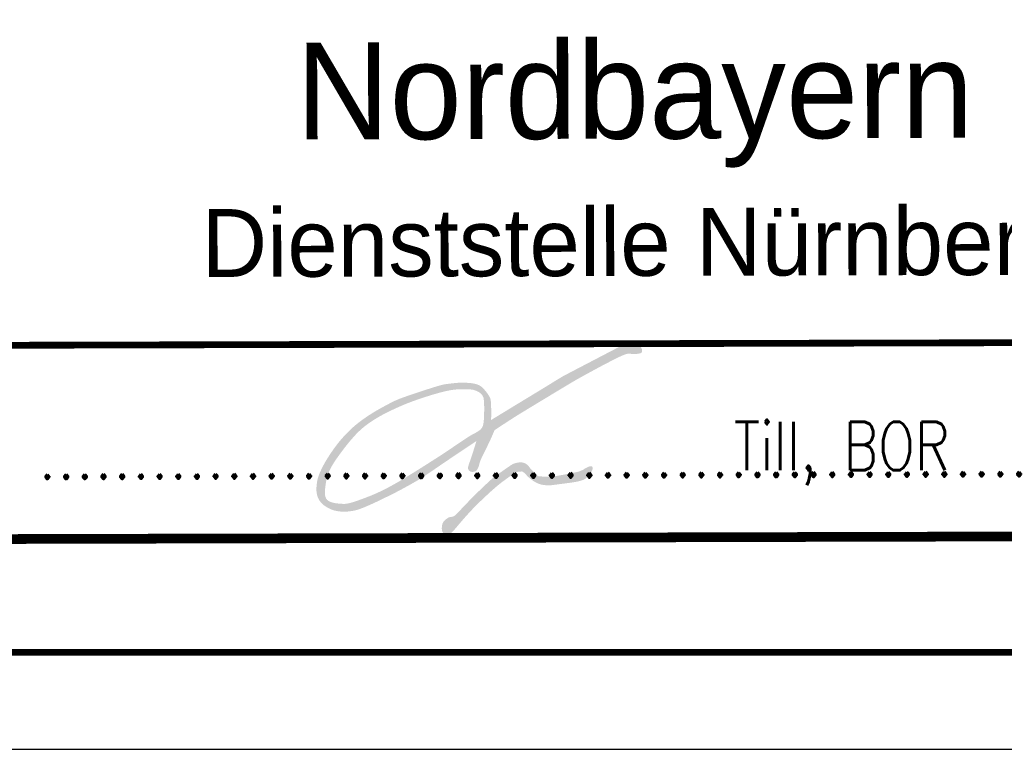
# Model space of a CAD drawing. Extents: x 0 to 1135, y 0 to 420.
# Tile 19 of 48: x 1059 to 1110, y 0 to 38. Entities that reach past the tile are written whole.
import ezdxf
from ezdxf.enums import TextEntityAlignment as Align

# ---------------------------------------------------------------- set-up
doc = ezdxf.new("R2010")
doc.units = 0
doc.header["$LTSCALE"] = 2
doc.header["$MEASUREMENT"] = 0
doc.linetypes.add('AUSGEZOGEN', pattern=[0])
doc.layers.get('0').update_dxf_attribs({"linetype": 'AUSGEZOGEN'})
for name, color, linetype in [('FBR', 8, 'CONTINUOUS'), ('LEGENDE', 7, 'AUSGEZOGEN'), ('RAHMEN', 250, 'AUSGEZOGEN')]:
    doc.layers.add(name, color=color, linetype=linetype)
doc.styles.add('ROMANS', font='romans.shx', dxfattribs={"width": 0.8})
doc.styles.add('UNIR-H', font='unir_h.shx', dxfattribs={"width": 0.8})

msp = doc.modelspace()

# ---------------------------------------------------------------- hatches: boundary and pattern name
h = msp.add_hatch(color=256)
h.paths.add_polyline_path([(1084.401, 17.072, -0.006846), (1084.922, 17.397, -0.000018), (1086.02, 18.064, -0.000316), (1086.082, 18.101, -0.000501), (1086.967, 18.635, -0.000861), (1087.482, 18.944, -0.008165), (1087.884, 19.175, -0.003104), (1088.953, 19.759, -0.004426), (1089.287, 19.934, -0.002781), (1089.821, 20.206, -0.019392), (1090.115, 20.339, -0.029596), (1090.315, 20.407, -0.13925), (1090.55, 20.405, 0.059696), (1090.785, 20.403, 0.02873), (1091.003, 20.44, 0.119727), (1091.051, 20.465, 0.053798), (1091.065, 20.479, 0.035544), (1091.081, 20.503, 0.128445), (1091.095, 20.558, 0.070924), (1091.081, 20.659, 0.119206), (1091.014, 20.775, 0.09628), (1090.879, 20.872, 0.042732), (1090.734, 20.924, 0.04027), (1090.574, 20.952, 0.033258), (1090.329, 20.96, 0.102015), (1090.251, 20.941, 0.008417), (1090.11, 20.871, 0.001234), (1089.156, 20.376, 0.000382), (1087.049, 19.275, 0.012909), (1086.987, 19.24, 0.007407), (1086.356, 18.854, -0.001485), (1085.725, 18.468, -0.000051), (1085.123, 18.102, 0.000004), (1084.521, 17.737, 0.000591), (1084.112, 17.487, 0.000299), (1083.302, 16.992, 0.008834), (1083.314, 17.273, 0.012589), (1083.314, 17.47, 0.006475), (1083.297, 17.906, 0.023909), (1083.285, 18.024, 0.091451), (1083.23, 18.183, 0.042044), (1083.026, 18.484, 0.033675), (1082.848, 18.676, 0.057979), (1082.726, 18.767, 0.061091), (1082.541, 18.846, 0.043751), (1082.265, 18.899, 0.024448), (1081.858, 18.922, 0.025317), (1081.464, 18.905, 0.013308), (1080.953, 18.843, 0.029629), (1080.726, 18.796, 0.008594), (1080.409, 18.703, 0.004036), (1079.739, 18.49, 0.004037), (1079.038, 18.254, 0.006745), (1078.621, 18.104, 0.026618), (1078.247, 17.94, 0.012798), (1077.497, 17.539, 0.017147), (1076.955, 17.205, 0.018327), (1076.471, 16.858, 0.02749), (1076.01, 16.459, 0.025126), (1075.554, 15.971, 0.018257), (1075.242, 15.573, 0.015099), (1074.898, 15.068, 0.022902), (1074.621, 14.587, 0.027053), (1074.429, 14.159, 0.045431), (1074.339, 13.846, 0.038939), (1074.298, 13.468, 0.055393), (1074.321, 13.178, 0.064689), (1074.4, 12.941, 0.075313), (1074.551, 12.719, 0.066141), (1074.786, 12.525, 0.037739), (1075.062, 12.381, 0.050518), (1075.285, 12.311, 0.030877), (1075.564, 12.271, 0.033881), (1075.821, 12.267, 0.029171), (1076.202, 12.311, 0.041347), (1076.464, 12.379, 0.015996), (1076.862, 12.532, 0.011318), (1077.412, 12.78, 0.004061), (1078.172, 13.151, 0.00686), (1078.617, 13.38, 0.008733), (1079.438, 13.836, 0.01577), (1079.879, 14.11, 0.004634), (1080.574, 14.582, -0.000291), (1081.269, 15.054, -0.001843), (1081.704, 15.347, -0.000951), (1082.55, 15.909, -0.002195), (1082.44, 15.552, -0.002693), (1082.347, 15.262, -0.00365), (1082.234, 14.921, 0.019331), (1082.12, 14.58, 0.165584), (1082.125, 14.462, 0.146563), (1082.207, 14.358, 0.113065), (1082.296, 14.321, 0.095964), (1082.41, 14.324, 0.061571), (1082.519, 14.362, 0.1187), (1082.565, 14.401, 0.128989), (1082.7, 14.742, -0.036448), (1082.836, 15.083, -0.002273), (1083.01, 15.438, 0.001472), (1083.184, 15.793, 0.008906), (1083.291, 16.024, 0.00466), (1083.483, 16.47, -0.003828)])
h.paths.add_polyline_path([(1082.838, 16.603, -0.099091), (1082.726, 16.478, -0.048735), (1082.382, 16.27, 0.021738), (1082.038, 16.063, 0.002006), (1081.366, 15.612, -0.009607), (1080.694, 15.161, -0.000617), (1080.273, 14.892, -0.000781), (1079.94, 14.679, -0.001977), (1079.449, 14.37, -0.001628), (1078.85, 13.999, -0.007935), (1078.478, 13.778, -0.006419), (1078.01, 13.518, -0.01142), (1077.684, 13.352, -0.008966), (1077.261, 13.158, -0.010879), (1077.014, 13.056, -0.005318), (1076.503, 12.865, -0.016825), (1076.083, 12.728, -0.031308), (1075.851, 12.677, -0.044868), (1075.703, 12.667, -0.021189), (1075.392, 12.688, -0.025824), (1075.197, 12.72, -0.02962), (1075.032, 12.765, -0.088996), (1074.876, 12.853, -0.11272), (1074.789, 12.965, -0.062498), (1074.745, 13.102, -0.057717), (1074.734, 13.258, -0.011646), (1074.747, 13.452, -0.01319), (1074.767, 13.622, -0.013522), (1074.813, 13.891, -0.017764), (1074.861, 14.092, -0.036293), (1074.942, 14.321, -0.027142), (1075.088, 14.609, -0.019253), (1075.282, 14.919, -0.011612), (1075.635, 15.411, -0.010552), (1075.975, 15.843, -0.012825), (1076.271, 16.185, -0.02798), (1076.64, 16.547, -0.028763), (1077.036, 16.855, -0.019019), (1077.463, 17.127, -0.017291), (1077.954, 17.392, -0.008481), (1078.509, 17.655, -0.011366), (1078.931, 17.834, -0.011781), (1079.489, 18.042, -0.00887), (1080.241, 18.288, -0.011765), (1080.787, 18.441, -0.016986), (1081.17, 18.526, -0.027582), (1081.556, 18.575, -0.023562), (1082.011, 18.586, -0.01462), (1082.193, 18.577, -0.016498), (1082.354, 18.559, -0.051848), (1082.473, 18.528, -0.033963), (1082.643, 18.452, -0.106238), (1082.844, 18.282, -0.133817), (1082.925, 18.087, -0.011484), (1082.941, 17.929, -0.015519), (1082.947, 17.811, -0.004465), (1082.949, 17.594, -0.003251), (1082.947, 17.297, -0.017987), (1082.932, 17.001, -0.023537), (1082.903, 16.777, -0.089238)], flags=16)
h = msp.add_hatch(color=256)
edge = h.paths.add_edge_path()
edge.add_arc((1088.477, 14.211), 0.4, 95.9871, 111.0324)
edge.add_arc((1088.748, 13.506), 1.155, 111.0324, 119.8683)
edge.add_arc((1088.531, 13.883), 0.721, 119.8683, 129.3022)
edge.add_arc((1087.9, 14.589), 0.229, 289.6068, 319.5638, ccw=False)
edge.add_arc((1087.534, 15.617), 1.32, 284.0327, 289.6068, ccw=False)
edge.add_arc((1086.537, 19.608), 5.434, 281.2865, 284.0327, ccw=False)
edge.add_arc((1075.046, 77.183), 64.144, 280.95219, 281.28646, ccw=False)
edge.add_arc((1081.199, 45.388), 31.759, 280.4771, 280.9522, ccw=False)
edge.add_arc((1083.671, 32.02), 18.165, 279.4595, 280.4771, ccw=False)
edge.add_arc((1085.841, 19), 4.965, 277.5128, 279.4595, ccw=False)
edge.add_arc((1086.403, 14.734), 0.662, 270.8681, 277.5128, ccw=False)
edge.add_arc((1086.183, 29.259), 15.189, 269.4812, 270.8681, ccw=False)
edge.add_arc((1086.078, 17.591), 3.521, 265.2364, 269.4812, ccw=False)
edge.add_arc((1085.803, 14.296), 0.214, 247.9651, 265.2364, ccw=False)
edge.add_arc((1085.779, 14.237), 0.151, 226.4772, 247.9651, ccw=False)
edge.add_arc((1088.954, 17.581), 4.761, 222.6721, 226.4772, ccw=False)
edge.add_arc((1087.386, 16.135), 2.629, 218.1455, 222.6721, ccw=False)
edge.add_arc((1084.399, 13.865), 1.124, 35.1094, 45.7082)
edge.add_arc((1084.851, 14.328), 0.477, 45.7082, 59.8643)
edge.add_arc((1084.817, 14.27), 0.544, 59.8643, 73.1093)
edge.add_arc((1084.842, 14.351), 0.46, 73.1093, 88.6725)
edge.add_arc((1084.833, 13.983), 0.828, 88.6725, 100.2538)
edge.add_arc((1084.975, 13.198), 1.625, 100.2538, 107.6424)
edge.add_arc((1084.601, 14.375), 0.39, 107.6424, 122.7577)
edge.add_arc((1087.908, 9.236), 6.501, 122.7577, 124.3539)
edge.add_arc((1097.552, -4.873), 23.591, 124.3539, 125.1918)
edge.add_arc((1132.906, -55.007), 84.937, 125.19181, 125.52916)
edge.add_arc((1084.775, 12.398), 2.112, 125.5292, 127.6688)
edge.add_arc((1085.006, 12.098), 2.491, 127.6688, 131.5683)
edge.add_arc((1092.033, 4.175), 13.081, 131.5683, 133.2696)
edge.add_arc((1112.498, -17.565), 42.938, 133.2696, 133.7908)
edge.add_arc((1099.167, -3.658), 23.673, 133.7908, 134.4928)
edge.add_arc((1091.521, 4.124), 12.764, 134.4928, 135.3045)
edge.add_arc((1214.573, -117.628), 185.869, 135.30446, 135.51716)
edge.add_arc((1085.975, 8.67), 5.623, 135.5172, 139.1089)
edge.add_arc((1079.78, 13.905), 2.49, 313.2542, 321.3719, ccw=False)
edge.add_arc((1081.218, 12.375), 0.39, 301.3212, 313.2542, ccw=False)
edge.add_arc((1081.106, 12.56), 0.606, 291.756, 301.3212, ccw=False)
edge.add_arc((1081.255, 12.188), 0.205, 263.9521, 291.756, ccw=False)
edge.add_arc((1081.21, 11.788), 0.197, 83.4099, 112.2982)
edge.add_arc((1081.275, 11.63), 0.368, 112.2982, 119.3477)
edge.add_arc((1081.637, 10.986), 1.107, 119.3477, 123.4088)
edge.add_arc((1081.416, 11.322), 0.705, 123.4088, 137.5547)
edge.add_arc((1081.276, 11.449), 0.516, 137.5547, 154.1061)
edge.add_arc((1081.127, 11.522), 0.35, 154.1061, 166.8617)
edge.add_arc((1081.744, 11.378), 0.983, 166.8617, 174.4619)
edge.add_arc((1081.427, 11.408), 0.664, 174.4619, 188.7512)
edge.add_arc((1081.028, 11.347), 0.261, 188.7512, 211.6417)
edge.add_arc((1081.026, 11.346), 0.259, 211.6417, 234.2511)
edge.add_arc((1081.052, 11.382), 0.303, 234.2511, 255.1249)
edge.add_arc((1081.106, 11.585), 0.514, 255.1249, 262.4057)
edge.add_arc((1081.06, 11.24), 0.165, 262.4057, 275.2582)
edge.add_arc((1081.05, 11.351), 0.277, 275.2582, 293.4948)
edge.add_arc((1081.061, 11.326), 0.249, 293.4948, 312.7477)
edge.add_arc((1079.959, 12.518), 1.872, 312.7477, 317.1131)
edge.add_arc((1077.34, 14.951), 5.447, 317.1131, 319.672)
edge.add_arc((1066.591, 24.075), 19.546, 319.672, 320.5332)
edge.add_arc((1088.833, 5.863), 9.201, 139.1877, 141.0175, ccw=False)
edge.add_arc((1093.134, 2.148), 14.884, 137.5653, 139.1877, ccw=False)
edge.add_arc((1093.397, 1.908), 15.24, 135.962, 137.5653, ccw=False)
edge.add_arc((1090.33, 4.874), 10.973, 133.8903, 135.962, ccw=False)
edge.add_arc((1099.737, -4.905), 24.543, 132.5051, 133.8903, ccw=False)
edge.add_arc((1096.23, -1.079), 19.353, 131.0826, 132.5051, ccw=False)
edge.add_arc((1088.069, 8.282), 6.933, 128.706, 131.0826, ccw=False)
edge.add_arc((1086.7, 9.991), 4.744, 126.2149, 128.706, ccw=False)
edge.add_arc((1101.125, -9.708), 29.16, 125.2103, 126.2149, ccw=False)
edge.add_arc((1088.047, 8.825), 6.477, 123.0648, 125.2103, ccw=False)
edge.add_arc((1085.15, 13.274), 1.168, 118.0105, 123.0648, ccw=False)
edge.add_arc((1084.697, 14.125), 0.204, 100.9538, 118.0105, ccw=False)
edge.add_arc((1084.907, 13.045), 1.304, 94.2308, 100.9538, ccw=False)
edge.add_arc((1084.856, 13.726), 0.621, 83.6594, 94.2308, ccw=False)
edge.add_arc((1084.899, 14.115), 0.23, 66.2303, 83.6594, ccw=False)
edge.add_arc((1084.91, 14.14), 0.202, 14.5125, 66.2303, ccw=False)
edge.add_arc((1085.611, 14.504), 0.594, 211.8143, 228.9285)
edge.add_arc((1087.458, 16.624), 3.406, 228.9285, 233.3173)
edge.add_arc((1086.265, 15.022), 1.408, 233.3173, 240.1454)
edge.add_arc((1086.268, 15.027), 1.414, 240.1454, 250.2387)
edge.add_arc((1086.134, 14.654), 1.017, 250.2387, 262.146)
edge.add_arc((1086.327, 16.051), 2.428, 262.146, 268.2262)
edge.add_arc((1086.287, 14.757), 1.133, 268.2262, 277.1296)
edge.add_arc((1077.905, 81.77), 68.669, 277.12963, 277.32383)
edge.add_arc((1077.175, 87.446), 74.391, 277.32383, 277.51041)
edge.add_arc((1077.837, 82.426), 69.328, 277.51041, 277.67668)
edge.add_arc((1049.89, 289.762), 278.539, 277.67668, 277.75963)
edge.add_arc((1087.066, 16.943), 3.198, 277.7596, 284.0339)
edge.add_arc((1087.408, 15.574), 1.787, 284.0339, 292.4303)
edge.add_arc((1087.936, 14.294), 0.402, 292.4303, 311.4372)
edge.add_arc((1087.205, 15.122), 1.507, 311.4372, 321.225)
edge.add_arc((1087.513, 14.875), 1.113, 321.225, 334.3524)
edge.add_arc((1088.277, 14.508), 0.264, 334.3524, 361.4894)
edge.add_arc((1088.285, 14.508), 0.256, 1.4894, 13.996)
edge.add_arc((1088.494, 14.56), 0.0412, 13.996, 45.5195)
edge.add_arc((1088.48, 14.545), 0.0617, 45.5195, 77.4757)
edge.add_arc((1088.454, 14.429), 0.181, 77.4757, 95.9871)

# ---------------------------------------------------------------- linework, layer by layer
at = {"layer": 'FBR'}
for points in [[(661.143, 179.109, 0.000001), (685.944, 183.769, 0.000098)], [(700.607, 186.532, -0.000002), (715, 189.244, -0.000023), (729.209, 191.92, -0.000019), (746.049, 195.09, -0.003046), (758.195, 197.3, -0.001835), (778.389, 200.77, -0.001761), (792.757, 203.133, -0.001618), (808.406, 205.598, -0.001558), (824.253, 207.991, -0.002937), (832.67, 209.185, -0.002359), (841.112, 210.291, 0.001751), (852.488, 211.768, 0.001051), (869.84, 214.119, 0.001274), (884.149, 216.126, 0.002508), (897.81, 218.148, 0.001818), (916.634, 221.1, 0.001623), (931.317, 223.506, 0.001738), (945.01, 225.844, 0.000846), (950, 226.723, 0.001812)]]:
    msp.add_lwpolyline(points, format="xyb", dxfattribs=at)
at = {"layer": 'LEGENDE'}
for points, const_width in [([(1057.391, 20.85), (1124.391, 21.022)], 0.35), ([(959.167, 10.598), (1124.667, 11.023)], 0.5)]:
    msp.add_lwpolyline(points, dxfattribs=dict(at, const_width=const_width))
at = {"layer": 'RAHMEN'}
msp.add_line((950, 0), (1135, 0), dxfattribs=at)
at = {"layer": 'RAHMEN', "const_width": 0.35}
msp.add_lwpolyline([(25, 5), (1130, 5), (1130, 415), (25, 415), (25, 5)], dxfattribs=at)

# ---------------------------------------------------------------- texts
at = {"style": 'ROMANS', "width": 0.8}
msp.add_text('Till, BOR', height=2.5, dxfattribs=at).set_placement((1101.388, 14.4), align=Align.CENTER)
at = {"layer": 'LEGENDE', "style": 'UNIR-H'}
for s, height, p in [('Nordbayern', 5, (1090.718, 31.517)), ('Dienststelle Nürnberg', 3.5, (1090.882, 24.436))]:
    msp.add_text(s, height=height, rotation=0.1472, dxfattribs=at).set_placement(p, align=Align.CENTER)
at = {"layer": 'LEGENDE', "style": 'ROMANS'}
msp.add_text('.....................................................', height=2.5, rotation=0.1472, dxfattribs=at).set_placement((1059.902, 13.945))

doc.saveas('drawing.dxf')
